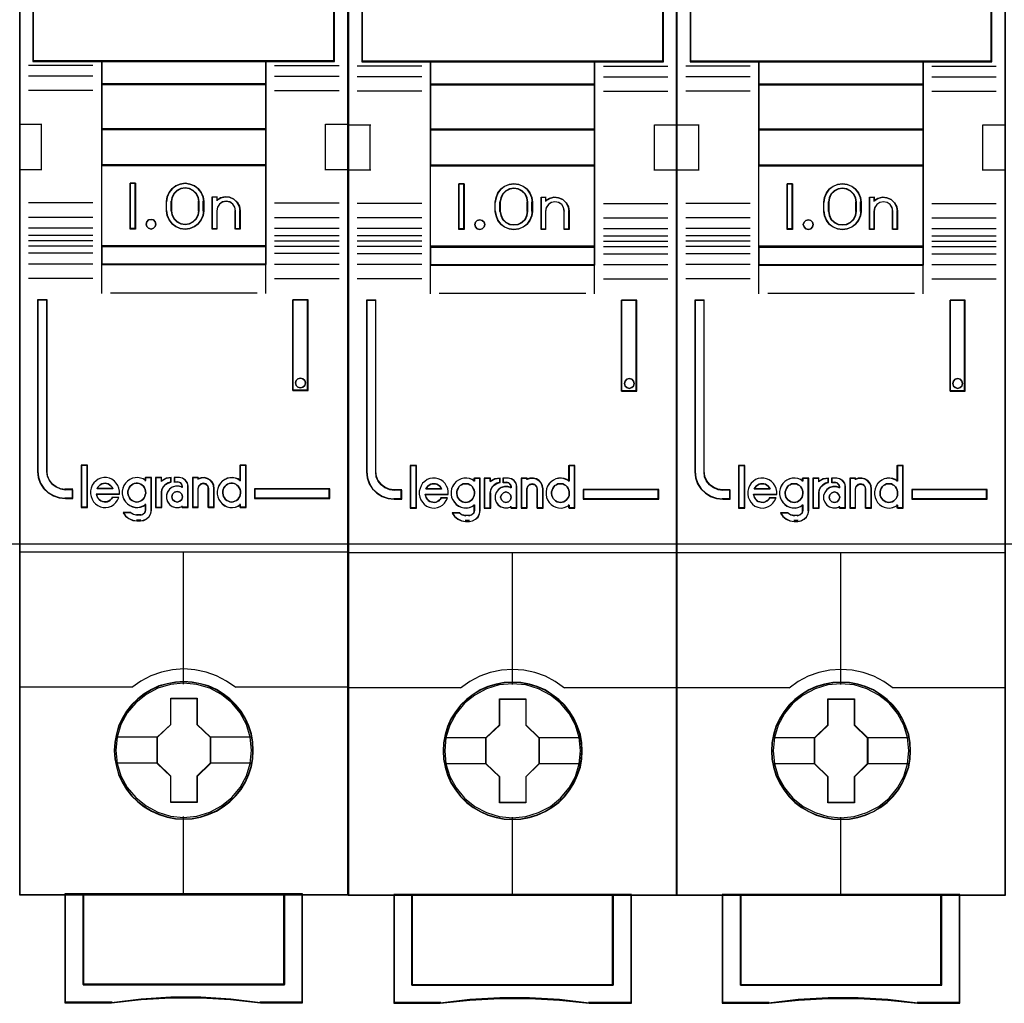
# Model space of a CAD drawing. Header units: millimetres. Extents: x 203 to 3426, y 719 to 2381.
# Tile 124 of 185: x 3363.87 to 3369.44, y 2271.94 to 2277.5. Entities that reach past the tile are written whole.
import ezdxf

# ---------------------------------------------------------------- set-up
doc = ezdxf.new("R2010")
doc.units = ezdxf.units.MM
doc.layers.add('45', color=7, linetype='Continuous')
doc.layers.add('E_Legrand_obudowy', color=7, linetype='Continuous')

# ---------------------------------------------------------------- blocks, each defined once
blk = doc.blocks.new('XL3 160 wnękowa 6x24M')
at = {"layer": 'E_Legrand_obudowy'}
blk.add_lwpolyline([(-215.641, -475.002), (215.545, -475.002), (215.545, -520.115), (-215.641, -520.115), (-215.641, -475.002)], dxfattribs=at)
blk = doc.blocks.new('S301 TX3')
at = {"layer": '45', "color": 7}
for points in [[(17.986, 40.875), (0, 40.875), (0, -40.875), (17.986, -40.875), (17.986, 40.875)], [(12.532, 9.116), (10.172, 9.199), (7.812, 9.199), (5.452, 9.116), (3.087, 8.956), (0.744, 8.712), (0.744, 8.077), (0.744, 4.686), (4.495, 4.686), (13.49, 4.686), (17.241, 4.686), (17.241, 8.077), (17.241, 8.712), (14.887, 8.956), (12.532, 9.116)], [(4.486, 3.43), (13.498, 3.43), (13.498, 4.723), (4.486, 4.723), (4.486, 3.43)], [(13.498, 3.468), (4.486, 3.468), (4.486, 0.964), (13.498, 0.964), (13.498, 3.468)], [(13.498, 1.004), (4.486, 1.004), (4.486, -1.002), (13.498, -1.002), (13.498, 1.004)], [(4.486, -5.434), (13.498, -5.434), (13.498, -0.964), (4.486, -0.964), (4.486, -5.434)], [(6.346, -1.977), (6.346, -4.481), (6.052, -4.481), (6.052, -1.977), (6.346, -1.977)], [(10.049, -2.723), (10.089, -2.973), (10.089, -3.485), (10.049, -3.735), (9.942, -3.98), (9.789, -4.191), (9.58, -4.342), (9.331, -4.442), (9.07, -4.481), (8.804, -4.442), (8.556, -4.342), (8.352, -4.191), (8.193, -3.98), (8.086, -3.735), (8.046, -3.485), (8.046, -2.973), (8.086, -2.723), (8.193, -2.478), (8.352, -2.267), (8.556, -2.116), (8.804, -2.016), (9.07, -1.977), (9.331, -2.016), (9.58, -2.116), (9.789, -2.267), (9.942, -2.478), (10.049, -2.723)], [(9.834, -3.486), (9.834, -2.972), (9.794, -2.749), (9.692, -2.536), (9.515, -2.369), (9.304, -2.262), (9.07, -2.223), (8.831, -2.262), (8.62, -2.369), (8.443, -2.536), (8.341, -2.749), (8.301, -2.972), (8.301, -3.486), (8.341, -3.71), (8.443, -3.922), (8.62, -4.09), (8.831, -4.196), (9.07, -4.229), (9.304, -4.196), (9.515, -4.09), (9.692, -3.922), (9.794, -3.71), (9.834, -3.486)], [(11.012, -2.773), (11.263, -2.717), (11.502, -2.74), (11.736, -2.84), (11.918, -3.014), (12.043, -3.232), (12.083, -3.479), (12.083, -4.481), (11.821, -4.481), (11.821, -3.479), (11.781, -3.277), (11.679, -3.115), (11.513, -3.003), (11.308, -2.964), (11.115, -3.003), (10.955, -3.115), (10.836, -3.277), (10.802, -3.479), (10.802, -4.481), (10.551, -4.481), (10.551, -2.717), (10.802, -2.717), (10.802, -2.908), (11.012, -2.773)], [(7.432, -4.079), (7.468, -4.209), (7.432, -4.339), (7.336, -4.439), (7.205, -4.481), (7.062, -4.439), (6.972, -4.339), (6.93, -4.209), (6.972, -4.079), (7.062, -3.979), (7.205, -3.949), (7.336, -3.979), (7.432, -4.079)], [(13.498, -5.395), (4.486, -5.395), (4.486, -6.42), (13.498, -6.42), (13.498, -5.395)], [(2.926, -19.218), (2.926, -18.729), (2.524, -18.729), (2.252, -18.69), (2.014, -18.586), (1.804, -18.437), (1.64, -18.234), (1.532, -17.992), (1.504, -17.728), (1.504, -8.349), (1, -8.349), (1, -17.728), (1.034, -18.063), (1.141, -18.382), (1.323, -18.663), (1.572, -18.894), (1.861, -19.069), (2.178, -19.179), (2.524, -19.218), (2.926, -19.218)], [(14.955, -8.349), (14.955, -13.311), (15.792, -13.311), (15.792, -8.349), (14.955, -8.349)], [(15.607, -12.762), (15.643, -12.892), (15.607, -13.034), (15.511, -13.123), (15.373, -13.164), (15.241, -13.123), (15.145, -13.034), (15.109, -12.892), (15.145, -12.762), (15.241, -12.662), (15.373, -12.632), (15.511, -12.662), (15.607, -12.762)], [(3.712, -19.692), (3.712, -17.4), (3.406, -17.4), (3.406, -19.692), (3.712, -19.692)], [(16.987, -18.692), (12.861, -18.692), (12.861, -19.218), (16.987, -19.218), (16.987, -18.692)], [(12.794, -32.987), (12.772, -32.536), (12.699, -32.084), (12.543, -31.649), (12.364, -31.236), (12.13, -30.84), (11.845, -30.493), (11.516, -30.174), (11.148, -29.893), (10.774, -29.65), (10.338, -29.463), (9.909, -29.337), (9.451, -29.254), (8.993, -29.226), (8.536, -29.254), (8.089, -29.337), (7.637, -29.463), (7.224, -29.65), (6.833, -29.893), (6.471, -30.174), (6.136, -30.493), (5.868, -30.84), (5.622, -31.236), (5.427, -31.649), (5.304, -32.084), (5.215, -32.536), (5.187, -32.987), (5.215, -33.439), (5.304, -33.874), (5.427, -34.309), (5.622, -34.722), (5.868, -35.118), (6.136, -35.476), (6.471, -35.801), (6.833, -36.076), (7.224, -36.307), (7.637, -36.495), (8.089, -36.627), (8.536, -36.72), (8.993, -36.742), (9.451, -36.72), (9.909, -36.627), (10.338, -36.495), (10.774, -36.307), (11.148, -36.076), (11.516, -35.801), (11.845, -35.476), (12.13, -35.118), (12.364, -34.722), (12.543, -34.309), (12.699, -33.874), (12.772, -33.439), (12.794, -32.987)], [(12.794, -32.987), (12.772, -32.536), (12.699, -32.084), (12.543, -31.649), (12.364, -31.236), (12.13, -30.84), (11.845, -30.493), (11.516, -30.174), (11.148, -29.893), (10.774, -29.65), (10.338, -29.463), (9.909, -29.337), (9.451, -29.254), (8.993, -29.226), (8.536, -29.254), (8.089, -29.337), (7.637, -29.463), (7.224, -29.65), (6.833, -29.893), (6.471, -30.174), (6.136, -30.493), (5.868, -30.84), (5.622, -31.236), (5.427, -31.649), (5.304, -32.084), (5.215, -32.536), (5.187, -32.987), (5.215, -33.439), (5.304, -33.874), (5.427, -34.309), (5.622, -34.722), (5.868, -35.118), (6.136, -35.476), (6.471, -35.801), (6.833, -36.076), (7.224, -36.307), (7.637, -36.495), (8.089, -36.627), (8.536, -36.72), (8.993, -36.742), (9.451, -36.72), (9.909, -36.627), (10.338, -36.495), (10.774, -36.307), (11.148, -36.076), (11.516, -35.801), (11.845, -35.476), (12.13, -35.118), (12.364, -34.722), (12.543, -34.309), (12.699, -33.874), (12.772, -33.439), (12.794, -32.987)], [(12.775, -32.987), (12.752, -32.538), (12.68, -32.088), (12.525, -31.656), (12.347, -31.245), (12.114, -30.85), (11.83, -30.505), (11.503, -30.187), (11.136, -29.907), (10.764, -29.666), (10.331, -29.48), (9.903, -29.354), (9.448, -29.272), (8.992, -29.244), (8.537, -29.272), (8.093, -29.354), (7.643, -29.48), (7.232, -29.666), (6.843, -29.907), (6.482, -30.187), (6.149, -30.505), (5.882, -30.85), (5.638, -31.245), (5.444, -31.656), (5.321, -32.088), (5.233, -32.538), (5.205, -32.987), (5.233, -33.436), (5.321, -33.869), (5.444, -34.302), (5.638, -34.713), (5.882, -35.108), (6.149, -35.464), (6.482, -35.787), (6.843, -36.061), (7.232, -36.291), (7.643, -36.478), (8.093, -36.609), (8.537, -36.702), (8.992, -36.724), (9.448, -36.702), (9.903, -36.609), (10.331, -36.478), (10.764, -36.291), (11.136, -36.061), (11.503, -35.787), (11.83, -35.464), (12.114, -35.108), (12.347, -34.713), (12.525, -34.302), (12.68, -33.869), (12.752, -33.436), (12.775, -32.987)], [(8.279, -30.132), (9.725, -30.132), (9.725, -31.56), (10.451, -32.266), (10.451, -33.694), (9.725, -34.411), (9.725, -35.828), (8.279, -35.828), (8.279, -34.411), (7.536, -33.694), (7.536, -32.266), (8.279, -31.56), (8.279, -30.132)], [(8.279, -30.132), (9.725, -30.132), (9.725, -30.132), (9.725, -31.56), (9.725, -31.56), (10.451, -32.266), (10.451, -32.266), (10.451, -33.694), (10.451, -33.694), (9.725, -34.411), (9.725, -34.411), (9.725, -35.828), (9.725, -35.828), (8.279, -35.828), (8.279, -35.828), (8.279, -34.411), (8.279, -34.411), (7.536, -33.694), (7.536, -33.694), (7.536, -32.266), (7.536, -32.266), (8.279, -31.56), (8.279, -31.56), (8.279, -30.132), (8.279, -30.132)], [(8.287, -30.15), (9.714, -30.15), (9.714, -31.569), (10.431, -32.27), (10.431, -33.69), (9.714, -34.402), (9.714, -35.81), (8.287, -35.81), (8.287, -34.402), (7.554, -33.69), (7.554, -32.27), (8.287, -31.569), (8.287, -30.15)], [(14.495, -40.835), (14.495, -45.787), (3.489, -45.787), (3.489, -40.835), (2.492, -40.835), (2.492, -46.785), (5.038, -46.785), (6.659, -46.609), (8.291, -46.52), (9.923, -46.52), (11.555, -46.609), (13.181, -46.785), (15.492, -46.785), (15.492, -40.835), (14.495, -40.835)], [(8.987, -40.835), (3.487, -40.835), (3.487, -45.794), (14.498, -45.794), (14.498, -40.835), (8.987, -40.835)], [(14.498, -45.794), (14.498, -40.835), (8.987, -40.835), (3.487, -40.835), (3.487, -45.794), (14.498, -45.794)]]:
    blk.add_lwpolyline(points, close=True, dxfattribs=at)
at = {"layer": '45', "color": 139}
for points in [[(17.986, 40.875), (0, 40.875), (0, -40.875), (17.986, -40.875), (17.986, 40.875)], [(12.525, 9.098), (10.17, 9.181), (7.815, 9.181), (5.46, 9.098), (3.1, 8.94), (0.761, 8.698), (0.761, 8.068), (0.761, 4.703), (4.505, 4.703), (13.48, 4.703), (17.223, 4.703), (17.223, 8.068), (17.223, 8.698), (14.874, 8.94), (12.525, 9.098)], [(7.468, -4.209), (7.432, -4.079), (7.336, -3.979), (7.205, -3.949), (7.062, -3.979), (6.972, -4.079), (6.93, -4.209), (6.972, -4.339), (7.062, -4.439), (7.205, -4.481), (7.336, -4.439), (7.432, -4.339), (7.468, -4.209)], [(15.643, -12.892), (15.607, -12.762), (15.511, -12.662), (15.373, -12.632), (15.241, -12.662), (15.145, -12.762), (15.109, -12.892), (15.145, -13.034), (15.241, -13.123), (15.373, -13.164), (15.511, -13.123), (15.607, -13.034), (15.643, -12.892)], [(6.421, -19.405), (6.519, -19.393), (6.606, -19.365), (6.687, -19.319), (6.756, -19.262), (6.82, -19.183), (6.86, -19.109), (6.889, -19.012), (6.912, -18.915), (6.901, -18.818), (6.883, -18.721), (6.843, -18.636), (6.791, -18.545), (6.721, -18.482), (6.646, -18.431), (6.56, -18.391), (6.467, -18.374), (6.38, -18.374), (6.282, -18.391), (6.207, -18.431), (6.126, -18.482), (6.057, -18.545), (6.01, -18.636), (5.97, -18.721), (5.941, -18.818), (5.941, -18.915), (5.953, -19.012), (5.982, -19.109), (6.028, -19.183), (6.086, -19.262), (6.167, -19.319), (6.247, -19.365), (6.334, -19.393), (6.421, -19.405)], [(8.922, -19.116), (8.881, -18.975), (8.774, -18.869), (8.631, -18.828), (8.489, -18.869), (8.382, -18.975), (8.34, -19.116), (8.382, -19.258), (8.489, -19.364), (8.631, -19.405), (8.774, -19.364), (8.881, -19.258), (8.922, -19.116)], [(11.608, -19.405), (11.701, -19.393), (11.787, -19.365), (11.874, -19.319), (11.944, -19.262), (12.002, -19.183), (12.054, -19.109), (12.083, -19.012), (12.088, -18.915), (12.088, -18.818), (12.071, -18.721), (12.03, -18.636), (11.973, -18.545), (11.903, -18.482), (11.834, -18.431), (11.747, -18.391), (11.66, -18.374), (11.562, -18.374), (11.475, -18.391), (11.388, -18.431), (11.307, -18.482), (11.249, -18.545), (11.192, -18.636), (11.151, -18.721), (11.128, -18.818), (11.128, -18.915), (11.14, -19.012), (11.168, -19.109), (11.221, -19.183), (11.278, -19.262), (11.348, -19.319), (11.435, -19.365), (11.521, -19.393), (11.608, -19.405)], [(12.705, -32.977), (12.632, -32.256), (12.426, -31.573), (12.079, -30.939), (11.622, -30.383), (11.058, -29.931), (10.41, -29.59), (9.712, -29.381), (8.987, -29.314), (8.267, -29.381), (7.574, -29.59), (6.927, -29.931), (6.363, -30.383), (5.905, -30.939), (5.559, -31.573), (5.347, -32.256), (5.28, -32.977), (5.347, -33.693), (5.559, -34.382), (5.905, -35.01), (6.363, -35.566), (6.927, -36.023), (7.574, -36.359), (8.267, -36.574), (8.987, -36.645), (9.712, -36.574), (10.41, -36.359), (11.058, -36.023), (11.622, -35.566), (12.079, -35.01), (12.426, -34.382), (12.632, -33.693), (12.705, -32.977)]]:
    blk.add_lwpolyline(points, close=True, dxfattribs=at)
at = {"layer": '45', "color": 59}
for points in [[(17.967, 40.857), (0.018, 40.857), (0.018, -40.855), (17.967, -40.855), (17.967, 40.857)], [(12.532, 9.116), (10.172, 9.199), (7.812, 9.199), (5.452, 9.116), (3.087, 8.956), (0.744, 8.712), (0.744, 8.077), (0.744, 4.686), (4.495, 4.686), (13.49, 4.686), (17.241, 4.686), (17.241, 8.077), (17.241, 8.712), (14.887, 8.956), (12.532, 9.116)], [(4.486, 3.43), (13.498, 3.43), (13.498, 4.723), (4.486, 4.723), (4.486, 3.43)], [(4.504, 3.448), (13.48, 3.448), (13.48, 4.705), (4.504, 4.705), (4.504, 3.448)], [(13.498, 3.468), (4.486, 3.468), (4.486, 0.964), (13.498, 0.964), (13.498, 3.468)], [(13.48, 3.45), (4.504, 3.45), (4.504, 0.982), (13.48, 0.982), (13.48, 3.45)], [(13.498, 1.004), (4.486, 1.004), (4.486, -1.002), (13.498, -1.002), (13.498, 1.004)], [(13.48, 0.984), (4.504, 0.984), (4.504, -0.984), (13.48, -0.984), (13.48, 0.984)], [(4.486, -5.434), (13.498, -5.434), (13.498, -0.964), (4.486, -0.964), (4.486, -5.434)], [(6.346, -1.977), (6.346, -4.481), (6.052, -4.481), (6.052, -1.977), (6.346, -1.977)], [(10.049, -2.723), (10.089, -2.973), (10.089, -3.485), (10.049, -3.735), (9.942, -3.98), (9.789, -4.191), (9.58, -4.342), (9.331, -4.442), (9.07, -4.481), (8.804, -4.442), (8.556, -4.342), (8.352, -4.191), (8.193, -3.98), (8.086, -3.735), (8.046, -3.485), (8.046, -2.973), (8.086, -2.723), (8.193, -2.478), (8.352, -2.267), (8.556, -2.116), (8.804, -2.016), (9.07, -1.977), (9.331, -2.016), (9.58, -2.116), (9.789, -2.267), (9.942, -2.478), (10.049, -2.723)], [(9.834, -3.486), (9.834, -2.972), (9.794, -2.749), (9.692, -2.536), (9.515, -2.369), (9.304, -2.262), (9.07, -2.223), (8.831, -2.262), (8.62, -2.369), (8.443, -2.536), (8.341, -2.749), (8.301, -2.972), (8.301, -3.486), (8.341, -3.71), (8.443, -3.922), (8.62, -4.09), (8.831, -4.196), (9.07, -4.229), (9.304, -4.196), (9.515, -4.09), (9.692, -3.922), (9.794, -3.71), (9.834, -3.486)], [(9.815, -3.48), (9.815, -2.976), (9.776, -2.757), (9.676, -2.548), (9.504, -2.384), (9.298, -2.28), (9.07, -2.241), (8.837, -2.28), (8.632, -2.384), (8.459, -2.548), (8.359, -2.757), (8.32, -2.976), (8.32, -3.48), (8.359, -3.7), (8.459, -3.908), (8.632, -4.073), (8.837, -4.177), (9.07, -4.21), (9.298, -4.177), (9.504, -4.073), (9.676, -3.908), (9.776, -3.7), (9.815, -3.48)], [(11.012, -2.773), (11.263, -2.717), (11.502, -2.74), (11.736, -2.84), (11.918, -3.014), (12.043, -3.232), (12.083, -3.479), (12.083, -4.481), (11.821, -4.481), (11.821, -3.479), (11.781, -3.277), (11.679, -3.115), (11.513, -3.003), (11.308, -2.964), (11.115, -3.003), (10.955, -3.115), (10.836, -3.277), (10.802, -3.479), (10.802, -4.481), (10.551, -4.481), (10.551, -2.717), (10.802, -2.717), (10.802, -2.908), (11.012, -2.773)], [(7.432, -4.079), (7.468, -4.209), (7.432, -4.339), (7.336, -4.439), (7.205, -4.481), (7.062, -4.439), (6.972, -4.339), (6.93, -4.209), (6.972, -4.079), (7.062, -3.979), (7.205, -3.949), (7.336, -3.979), (7.432, -4.079)], [(13.498, -5.395), (4.486, -5.395), (4.486, -6.42), (13.498, -6.42), (13.498, -5.395)], [(13.48, -5.415), (4.504, -5.415), (4.504, -6.402), (13.48, -6.402), (13.48, -5.415)], [(14.955, -8.349), (14.955, -13.311), (15.792, -13.311), (15.792, -8.349), (14.955, -8.349)], [(15.607, -12.762), (15.643, -12.892), (15.607, -13.034), (15.511, -13.123), (15.373, -13.164), (15.241, -13.123), (15.145, -13.034), (15.109, -12.892), (15.145, -12.762), (15.241, -12.662), (15.373, -12.632), (15.511, -12.662), (15.607, -12.762)], [(3.73, -19.71), (3.73, -17.383), (3.386, -17.383), (3.386, -19.71), (3.73, -19.71)], [(10.823, -18.814), (10.823, -18.975), (10.852, -19.125), (10.909, -19.265), (10.994, -19.398), (11.102, -19.51), (11.228, -19.604), (11.358, -19.665), (11.506, -19.699), (11.66, -19.71), (11.814, -19.682), (11.956, -19.626), (12.081, -19.543), (12.081, -19.71), (12.4, -19.71), (12.4, -17.383), (12.081, -17.383), (12.081, -18.24), (11.956, -18.156), (11.814, -18.106), (11.66, -18.079), (11.506, -18.09), (11.358, -18.118), (11.228, -18.184), (11.102, -18.268), (10.994, -18.379), (10.909, -18.513), (10.852, -18.663), (10.823, -18.814)], [(3.891, -18.953), (3.92, -19.104), (3.977, -19.256), (4.057, -19.385), (4.159, -19.502), (4.285, -19.598), (4.433, -19.665), (4.575, -19.699), (4.729, -19.71), (4.883, -19.682), (5.031, -19.626), (5.162, -19.542), (5.27, -19.435), (5.367, -19.301), (5.435, -19.16), (5.088, -19.16), (5.031, -19.233), (4.963, -19.301), (4.883, -19.351), (4.809, -19.379), (4.723, -19.396), (4.632, -19.385), (4.547, -19.368), (4.461, -19.34), (4.381, -19.284), (4.324, -19.216), (4.267, -19.138), (4.239, -19.054), (4.211, -18.97), (5.475, -18.97), (5.475, -18.807), (5.447, -18.644), (5.384, -18.504), (5.299, -18.37), (5.196, -18.257), (5.059, -18.162), (4.923, -18.106), (4.769, -18.067), (4.615, -18.067), (4.461, -18.095), (4.319, -18.151), (4.193, -18.246), (4.074, -18.353), (3.988, -18.487), (3.931, -18.639), (3.891, -18.79), (3.891, -18.953)], [(5.717, -18.501), (5.66, -18.652), (5.631, -18.802), (5.631, -18.963), (5.66, -19.114), (5.717, -19.253), (5.808, -19.387), (5.91, -19.498), (6.035, -19.593), (6.183, -19.654), (6.325, -19.687), (6.479, -19.699), (6.627, -19.671), (6.769, -19.615), (6.905, -19.532), (6.905, -19.849), (6.866, -19.988), (6.758, -20.083), (6.627, -20.122), (6.422, -20.122), (6.24, -20.083), (6.075, -19.988), (5.682, -19.988), (5.813, -20.172), (5.99, -20.311), (6.2, -20.406), (6.422, -20.434), (6.627, -20.434), (6.809, -20.406), (6.968, -20.322), (7.105, -20.2), (7.19, -20.027), (7.224, -19.849), (7.224, -18.067), (6.905, -18.067), (6.905, -18.228), (6.769, -18.145), (6.627, -18.095), (6.479, -18.067), (6.325, -18.078), (6.183, -18.106), (6.035, -18.173), (5.91, -18.256), (5.808, -18.368), (5.717, -18.501)], [(7.446, -18.067), (7.446, -19.71), (7.771, -19.71), (7.771, -18.886), (7.8, -18.723), (7.876, -18.56), (7.998, -18.437), (8.143, -18.353), (8.312, -18.302), (8.312, -18.067), (8.027, -18.106), (7.771, -18.241), (7.771, -18.067), (7.446, -18.067)], [(7.464, -18.087), (7.464, -19.692), (7.776, -19.692), (7.776, -18.887), (7.804, -18.728), (7.876, -18.569), (7.993, -18.448), (8.132, -18.366), (8.294, -18.317), (8.294, -18.087), (8.021, -18.125), (7.776, -18.256), (7.776, -18.087), (7.464, -18.087)], [(8.098, -18.858), (8.041, -19.026), (8.041, -19.216), (8.098, -19.385), (8.213, -19.542), (8.356, -19.643), (8.546, -19.699), (8.729, -19.699), (8.913, -19.643), (8.913, -19.71), (9.234, -19.71), (9.234, -18.532), (9.194, -18.353), (9.085, -18.201), (8.93, -18.106), (8.747, -18.067), (8.483, -18.067), (8.483, -18.302), (8.672, -18.302), (8.787, -18.33), (8.873, -18.42), (8.913, -18.532), (8.913, -18.6), (8.729, -18.543), (8.546, -18.543), (8.356, -18.6), (8.213, -18.706), (8.098, -18.858)], [(9.467, -18.067), (9.467, -19.71), (9.777, -19.71), (9.777, -18.656), (9.818, -18.515), (9.921, -18.42), (10.059, -18.381), (10.208, -18.42), (10.3, -18.515), (10.34, -18.656), (10.34, -19.71), (10.662, -19.71), (10.662, -18.656), (10.633, -18.487), (10.564, -18.325), (10.45, -18.201), (10.294, -18.117), (10.128, -18.067), (9.944, -18.078), (9.777, -18.134), (9.777, -18.067), (9.467, -18.067)], [(9.487, -18.087), (9.487, -19.692), (9.787, -19.692), (9.787, -18.662), (9.826, -18.525), (9.926, -18.432), (10.059, -18.393), (10.204, -18.432), (10.292, -18.525), (10.331, -18.662), (10.331, -19.692), (10.642, -19.692), (10.642, -18.662), (10.615, -18.497), (10.548, -18.339), (10.437, -18.218), (10.287, -18.136), (10.126, -18.087), (9.948, -18.097), (9.787, -18.152), (9.787, -18.087), (9.487, -18.087)], [(5.067, -18.587), (5.113, -18.681), (4.248, -18.681), (4.3, -18.587), (4.358, -18.512), (4.428, -18.462), (4.515, -18.405), (4.596, -18.386), (4.684, -18.374), (4.771, -18.386), (4.858, -18.405), (4.939, -18.462), (5.009, -18.512), (5.067, -18.587)], [(5.113, -18.681), (4.248, -18.681), (4.3, -18.587), (4.358, -18.512), (4.428, -18.462), (4.515, -18.405), (4.596, -18.386), (4.684, -18.374), (4.771, -18.386), (4.858, -18.405), (4.939, -18.462), (5.009, -18.512), (5.067, -18.587), (5.113, -18.681)], [(6.82, -19.183), (6.756, -19.262), (6.687, -19.319), (6.606, -19.365), (6.519, -19.393), (6.421, -19.405), (6.334, -19.393), (6.247, -19.365), (6.167, -19.319), (6.086, -19.262), (6.028, -19.183), (5.982, -19.109), (5.953, -19.012), (5.941, -18.915), (5.941, -18.818), (5.97, -18.721), (6.01, -18.636), (6.057, -18.545), (6.126, -18.482), (6.207, -18.431), (6.282, -18.391), (6.38, -18.374), (6.467, -18.374), (6.56, -18.391), (6.646, -18.431), (6.721, -18.482), (6.791, -18.545), (6.843, -18.636), (6.883, -18.721), (6.901, -18.818), (6.912, -18.915), (6.889, -19.012), (6.86, -19.109), (6.82, -19.183)], [(6.01, -18.636), (6.057, -18.545), (6.126, -18.482), (6.207, -18.431), (6.282, -18.391), (6.38, -18.374), (6.467, -18.374), (6.56, -18.391), (6.646, -18.431), (6.721, -18.482), (6.791, -18.545), (6.843, -18.636), (6.883, -18.721), (6.901, -18.818), (6.912, -18.915), (6.889, -19.012), (6.86, -19.109), (6.82, -19.183), (6.756, -19.262), (6.687, -19.319), (6.606, -19.365), (6.519, -19.393), (6.421, -19.405), (6.334, -19.393), (6.247, -19.365), (6.167, -19.319), (6.086, -19.262), (6.028, -19.183), (5.982, -19.109), (5.953, -19.012), (5.941, -18.915), (5.941, -18.818), (5.97, -18.721), (6.01, -18.636)], [(8.881, -18.975), (8.922, -19.116), (8.881, -19.258), (8.774, -19.364), (8.631, -19.405), (8.489, -19.364), (8.382, -19.258), (8.34, -19.116), (8.382, -18.975), (8.489, -18.869), (8.631, -18.828), (8.774, -18.869), (8.881, -18.975)], [(8.34, -19.116), (8.382, -18.975), (8.489, -18.869), (8.631, -18.828), (8.774, -18.869), (8.881, -18.975), (8.922, -19.116), (8.881, -19.258), (8.774, -19.364), (8.631, -19.405), (8.489, -19.364), (8.382, -19.258), (8.34, -19.116)], [(11.747, -18.391), (11.834, -18.431), (11.903, -18.482), (11.973, -18.545), (12.03, -18.636), (12.071, -18.721), (12.088, -18.818), (12.088, -18.915), (12.083, -19.012), (12.054, -19.109), (12.002, -19.183), (11.944, -19.262), (11.874, -19.319), (11.787, -19.365), (11.701, -19.393), (11.608, -19.405), (11.521, -19.393), (11.435, -19.365), (11.348, -19.319), (11.278, -19.262), (11.221, -19.183), (11.168, -19.109), (11.14, -19.012), (11.128, -18.915), (11.128, -18.818), (11.151, -18.721), (11.192, -18.636), (11.249, -18.545), (11.307, -18.482), (11.388, -18.431), (11.475, -18.391), (11.562, -18.374), (11.66, -18.374), (11.747, -18.391)], [(11.151, -18.721), (11.192, -18.636), (11.249, -18.545), (11.307, -18.482), (11.388, -18.431), (11.475, -18.391), (11.562, -18.374), (11.66, -18.374), (11.747, -18.391), (11.834, -18.431), (11.903, -18.482), (11.973, -18.545), (12.03, -18.636), (12.071, -18.721), (12.088, -18.818), (12.088, -18.915), (12.083, -19.012), (12.054, -19.109), (12.002, -19.183), (11.944, -19.262), (11.874, -19.319), (11.787, -19.365), (11.701, -19.393), (11.608, -19.405), (11.521, -19.393), (11.435, -19.365), (11.348, -19.319), (11.278, -19.262), (11.221, -19.183), (11.168, -19.109), (11.14, -19.012), (11.128, -18.915), (11.128, -18.818), (11.151, -18.721)], [(16.967, -18.71), (12.878, -18.71), (12.878, -19.2), (16.967, -19.2), (16.967, -18.71)], [(14.495, -40.835), (14.495, -45.787), (3.489, -45.787), (3.489, -40.835), (2.492, -40.835), (2.492, -46.785), (5.038, -46.785), (6.659, -46.609), (8.291, -46.52), (9.923, -46.52), (11.555, -46.609), (13.181, -46.785), (15.492, -46.785), (15.492, -40.835), (14.495, -40.835)], [(14.48, -40.855), (14.48, -45.775), (3.506, -45.775), (3.506, -40.855), (2.512, -40.855), (2.512, -46.767), (5.05, -46.767), (6.666, -46.592), (8.293, -46.504), (9.921, -46.504), (11.548, -46.592), (13.17, -46.767), (15.475, -46.767), (15.475, -40.855), (14.48, -40.855)], [(8.987, -40.835), (3.487, -40.835), (3.487, -45.794), (14.498, -45.794), (14.498, -40.835), (8.987, -40.835)], [(14.498, -45.794), (14.498, -40.835), (8.987, -40.835), (3.487, -40.835), (3.487, -45.794), (14.498, -45.794)], [(8.987, -40.855), (3.504, -40.855), (3.504, -45.776), (14.48, -45.776), (14.48, -40.855), (8.987, -40.855)]]:
    blk.add_lwpolyline(points, close=True, dxfattribs=at)
at = {"layer": '45', "color": 139}
for points in [[(0.744, 12.514), (0.744, 4.686)], [(17.203, 4.686), (17.203, 12.514)], [(4.026, 4.459), (0.5, 4.459)], [(17.241, 4.723), (0.744, 4.723)], [(4.486, 4.723), (4.486, -6.42)], [(4.486, 4.723), (13.498, 4.723)], [(13.461, 4.723), (13.461, -6.42)], [(13.961, 4.459), (17.487, 4.459)], [(4.026, 3.874), (0.5, 3.874)], [(13.961, 3.874), (17.487, 3.874)], [(4.486, 3.468), (13.498, 3.468)], [(4.026, 3.091), (0.5, 3.091)], [(13.961, 3.091), (17.487, 3.091)], [(0, 1.25), (1.233, 1.25)], [(1.193, 1.25), (1.193, -1.254)], [(16.754, -1.254), (16.754, 1.25)], [(16.754, 1.25), (17.986, 1.25)], [(4.486, 1.004), (13.498, 1.004)], [(4.486, -0.964), (13.498, -0.964)], [(0, -1.216), (1.233, -1.216)], [(16.754, -1.216), (17.986, -1.216)], [(6.346, -1.977), (6.052, -1.977)], [(6.052, -1.977), (6.052, -4.481)], [(6.308, -1.977), (6.308, -4.481)], [(10.089, -2.996), (10.049, -2.74), (9.942, -2.489), (9.789, -2.273), (9.58, -2.12), (9.331, -2.017), (9.07, -1.977), (8.804, -2.017), (8.556, -2.12), (8.352, -2.273), (8.193, -2.489), (8.086, -2.74), (8.046, -2.996)], [(9.834, -2.996), (9.794, -2.765), (9.692, -2.546), (9.515, -2.373), (9.304, -2.264), (9.07, -2.223), (8.831, -2.264), (8.62, -2.373), (8.443, -2.546), (8.341, -2.765), (8.301, -2.996)], [(4.026, -3.051), (0.5, -3.051)], [(8.046, -3.5), (8.046, -2.958)], [(8.301, -3.5), (8.301, -2.958)], [(9.795, -3.5), (9.795, -2.958)], [(10.051, -3.5), (10.051, -2.958)], [(10.551, -2.717), (10.834, -2.717)], [(10.551, -2.717), (10.551, -4.481)], [(10.795, -2.717), (10.795, -2.942)], [(12.083, -3.5), (12.043, -3.247), (11.917, -3.022), (11.734, -2.844), (11.499, -2.74), (11.258, -2.717), (11.007, -2.775), (10.795, -2.913)], [(11.827, -3.5), (11.786, -3.288), (11.683, -3.117), (11.515, -2.999), (11.308, -2.958), (11.112, -2.999), (10.95, -3.117), (10.829, -3.288), (10.795, -3.5)], [(13.961, -3.051), (17.487, -3.051)], [(8.046, -3.462), (8.086, -3.718), (8.193, -3.969), (8.352, -4.185), (8.556, -4.339), (8.804, -4.441), (9.07, -4.481), (9.331, -4.441), (9.58, -4.339), (9.789, -4.185), (9.942, -3.969), (10.049, -3.718), (10.089, -3.462)], [(8.301, -3.462), (8.341, -3.693), (8.443, -3.912), (8.62, -4.085), (8.831, -4.195), (9.07, -4.229), (9.304, -4.195), (9.515, -4.085), (9.692, -3.912), (9.794, -3.693), (9.834, -3.462)], [(10.795, -3.462), (10.795, -4.481)], [(11.789, -3.462), (11.789, -4.481)], [(12.044, -3.462), (12.044, -4.481)], [(4.026, -3.84), (0.5, -3.84)], [(13.961, -3.84), (17.487, -3.84)], [(4.026, -4.427), (0.5, -4.427)], [(4.026, -4.826), (0.5, -4.826)], [(6.346, -4.443), (6.052, -4.443)], [(10.551, -4.443), (10.834, -4.443)], [(11.789, -4.443), (12.083, -4.443)], [(13.961, -4.427), (17.487, -4.427)], [(13.961, -4.826), (17.487, -4.826)], [(4.026, -5.122), (0.5, -5.122)], [(13.961, -5.122), (17.487, -5.122)], [(4.026, -5.407), (0.5, -5.407)], [(4.026, -5.806), (0.5, -5.806)], [(4.486, -5.395), (13.498, -5.395)], [(13.961, -5.407), (17.487, -5.407)], [(13.961, -5.806), (17.487, -5.806)], [(4.026, -6.399), (0.5, -6.399)], [(4.486, -6.383), (13.498, -6.383)], [(4.486, -6.383), (4.486, -8.003)], [(13.461, -6.383), (13.461, -8.003)], [(13.961, -6.399), (17.487, -6.399)], [(4.026, -7.182), (0.5, -7.182)], [(13.961, -7.182), (17.487, -7.182)], [(4.981, -7.965), (13.004, -7.965)], [(1, -8.349), (1, -17.733)], [(1, -8.349), (1.532, -8.349)], [(1.492, -8.349), (1.492, -17.733)], [(14.955, -13.311), (14.955, -8.349)], [(14.955, -8.349), (15.792, -8.349)], [(15.754, -13.311), (15.754, -8.349)], [(14.955, -13.274), (15.792, -13.274)], [(1, -17.695), (1.034, -18.038), (1.142, -18.364), (1.324, -18.65), (1.575, -18.886), (1.865, -19.066), (2.184, -19.179), (2.532, -19.218)], [(1.492, -17.695), (1.521, -17.968), (1.631, -18.218), (1.798, -18.428), (2.012, -18.582), (2.255, -18.69), (2.532, -18.729)], [(3.386, -17.383), (3.386, -19.71)], [(3.386, -17.383), (3.73, -17.383)], [(3.693, -17.383), (3.693, -19.71)], [(12.051, -17.383), (12.051, -18.264)], [(12.051, -17.383), (12.4, -17.383)], [(12.361, -17.383), (12.361, -19.71)], [(5.475, -18.97), (5.475, -18.807), (5.447, -18.644), (5.384, -18.504), (5.299, -18.37), (5.196, -18.257), (5.059, -18.162), (4.923, -18.106), (4.769, -18.067), (4.615, -18.067), (4.461, -18.095), (4.319, -18.151), (4.193, -18.246), (4.074, -18.353), (3.988, -18.487), (3.931, -18.639), (3.891, -18.79), (3.891, -18.953), (3.92, -19.104), (3.977, -19.256), (4.057, -19.385), (4.159, -19.502), (4.285, -19.598), (4.433, -19.665), (4.575, -19.699), (4.729, -19.71), (4.883, -19.682), (5.031, -19.626), (5.162, -19.542), (5.27, -19.435), (5.367, -19.301), (5.435, -19.16)], [(6.912, -18.229), (6.775, -18.145), (6.632, -18.095), (6.483, -18.067), (6.329, -18.078), (6.186, -18.106), (6.037, -18.173), (5.911, -18.257), (5.808, -18.37), (5.717, -18.504), (5.66, -18.656), (5.631, -18.807), (5.631, -18.97), (5.66, -19.121), (5.717, -19.261), (5.808, -19.396), (5.911, -19.508), (6.037, -19.603), (6.186, -19.665), (6.329, -19.699), (6.483, -19.71), (6.632, -19.682), (6.775, -19.626), (6.912, -19.542)], [(6.875, -18.067), (6.875, -18.264)], [(6.875, -18.067), (7.224, -18.067)], [(7.185, -18.067), (7.185, -19.859)], [(7.446, -18.067), (7.446, -19.71)], [(7.446, -18.067), (7.796, -18.067)], [(8.312, -18.067), (8.02, -18.114), (7.758, -18.275)], [(7.758, -18.067), (7.758, -18.275)], [(8.312, -18.298), (8.139, -18.351), (7.99, -18.439), (7.865, -18.567), (7.788, -18.736), (7.758, -18.905)], [(8.274, -18.067), (8.274, -18.336)], [(8.467, -18.067), (8.467, -18.336)], [(8.761, -18.067), (8.467, -18.067)], [(8.467, -18.298), (8.69, -18.298)], [(8.922, -18.561), (8.877, -18.433), (8.781, -18.33), (8.652, -18.298)], [(9.234, -18.561), (9.192, -18.37), (9.078, -18.21), (8.916, -18.108), (8.724, -18.067)], [(9.467, -18.067), (9.467, -19.71)], [(9.467, -18.067), (9.806, -18.067)], [(10.662, -18.681), (10.633, -18.505), (10.563, -18.336), (10.447, -18.207), (10.291, -18.119), (10.122, -18.067), (9.936, -18.078), (9.768, -18.137)], [(9.768, -18.067), (9.768, -18.171)], [(12.088, -18.229), (11.962, -18.145), (11.819, -18.095), (11.665, -18.067), (11.51, -18.078), (11.361, -18.106), (11.23, -18.173), (11.104, -18.257), (10.995, -18.37), (10.909, -18.504), (10.852, -18.656), (10.823, -18.807), (10.823, -18.97), (10.852, -19.121), (10.909, -19.261), (10.995, -19.396), (11.104, -19.508), (11.23, -19.603), (11.361, -19.665), (11.51, -19.699), (11.665, -19.71), (11.819, -19.682), (11.962, -19.626), (12.088, -19.542)], [(2.492, -18.692), (2.926, -18.692)], [(2.886, -18.692), (2.886, -19.218)], [(2.886, -18.692), (2.886, -19.218)], [(5.113, -18.681), (5.067, -18.587), (5.009, -18.512), (4.939, -18.462), (4.858, -18.405), (4.771, -18.386), (4.684, -18.374), (4.596, -18.386), (4.515, -18.405), (4.428, -18.462), (4.358, -18.512), (4.3, -18.587), (4.248, -18.681)], [(4.248, -18.643), (5.113, -18.643)], [(8.922, -18.59), (8.737, -18.534), (8.551, -18.534), (8.36, -18.59), (8.215, -18.698), (8.099, -18.851), (8.041, -19.02), (8.041, -19.213), (8.099, -19.382), (8.215, -19.541), (8.36, -19.643), (8.551, -19.699), (8.737, -19.699), (8.922, -19.643)], [(8.885, -18.523), (8.885, -18.625)], [(9.195, -18.523), (9.195, -19.71)], [(10.35, -18.681), (10.309, -18.524), (10.214, -18.418), (10.059, -18.374), (9.917, -18.418), (9.81, -18.524), (9.768, -18.681)], [(9.768, -18.643), (9.768, -19.71)], [(10.311, -18.643), (10.311, -19.71)], [(10.623, -18.643), (10.623, -19.71)], [(12.861, -18.692), (16.987, -18.692)], [(12.861, -18.692), (12.861, -19.218)], [(16.947, -19.218), (16.947, -18.692)], [(2.492, -19.18), (2.926, -19.18)], [(4.203, -18.95), (5.475, -18.95)], [(4.203, -18.95), (4.232, -19.04), (4.261, -19.13), (4.319, -19.213), (4.377, -19.285), (4.459, -19.345), (4.546, -19.375), (4.633, -19.393), (4.726, -19.405), (4.813, -19.387), (4.888, -19.357), (4.97, -19.303), (5.039, -19.231), (5.097, -19.154)], [(5.058, -19.135), (5.436, -19.135)], [(7.446, -19.71), (7.796, -19.71), (7.796, -18.868)], [(12.861, -19.18), (16.987, -19.18)], [(3.386, -19.672), (3.73, -19.672)], [(6.602, -20.434), (6.792, -20.405), (6.958, -20.317), (7.1, -20.189), (7.188, -20.008), (7.224, -19.821)], [(6.602, -20.127), (6.748, -20.083), (6.868, -19.977), (6.912, -19.821)], [(6.875, -19.509), (6.875, -19.859)], [(8.885, -19.608), (8.885, -19.71)], [(8.885, -19.672), (9.234, -19.672)], [(9.467, -19.672), (9.806, -19.672)], [(10.311, -19.672), (10.662, -19.672)], [(12.051, -19.509), (12.051, -19.71)], [(12.051, -19.672), (12.4, -19.672)], [(5.68, -19.958), (5.814, -20.154), (5.996, -20.303), (6.213, -20.404), (6.441, -20.434)], [(5.68, -19.958), (6.102, -19.958)], [(6.063, -19.958), (6.243, -20.077), (6.441, -20.127)], [(6.402, -20.089), (6.642, -20.089)], [(6.642, -20.396), (6.402, -20.396)], [(0, -22.133), (17.986, -22.133)], [(8.967, -22.133), (8.967, -29.358)], [(11.839, -29.55), (11.325, -29.197), (10.788, -28.907), (10.212, -28.702), (9.603, -28.571), (8.988, -28.531), (8.384, -28.571), (7.774, -28.702), (7.198, -28.907), (6.65, -29.197), (6.147, -29.55)], [(0, -29.512), (6.185, -29.512)], [(11.8, -29.512), (17.986, -29.512)], [(8.967, -36.6), (8.967, -40.875)], [(2.492, -40.835), (2.492, -46.785)], [(3.487, -40.835), (3.487, -45.794)], [(14.46, -45.794), (14.46, -40.835)], [(15.453, -40.835), (15.453, -46.785)], [(3.487, -45.756), (14.498, -45.756)], [(5.069, -46.747), (2.492, -46.747)], [(13.188, -46.785), (11.559, -46.585), (9.924, -46.485), (8.289, -46.485), (6.655, -46.585), (5.031, -46.785)], [(15.492, -46.747), (13.149, -46.747)]]:
    blk.add_lwpolyline(points, dxfattribs=at)
at = {"layer": '45', "color": 1}
for points in [[(2.926, -19.218), (2.926, -18.729), (2.524, -18.729), (2.252, -18.69), (2.014, -18.586), (1.804, -18.437), (1.64, -18.234), (1.532, -17.992), (1.504, -17.728), (1.504, -8.349), (1, -8.349), (1, -17.728), (1.034, -18.063), (1.141, -18.382), (1.323, -18.663), (1.572, -18.894), (1.861, -19.069), (2.178, -19.179), (2.524, -19.218), (2.926, -19.218)], [(2.908, -19.2), (2.908, -18.712), (2.513, -18.712), (2.246, -18.674), (2.013, -18.57), (1.807, -18.422), (1.646, -18.219), (1.54, -17.978), (1.512, -17.715), (1.512, -8.367), (1.018, -8.367), (1.018, -17.715), (1.051, -18.049), (1.157, -18.367), (1.335, -18.647), (1.579, -18.877), (1.863, -19.052), (2.174, -19.162), (2.513, -19.2), (2.908, -19.2)], [(16.987, -18.692), (12.861, -18.692), (12.861, -19.218), (16.987, -19.218), (16.987, -18.692)]]:
    blk.add_lwpolyline(points, close=True, dxfattribs=at)
at = {"layer": '45', "color": 7}
for points in [[(5.259, -32.251), (7.573, -32.251)], [(10.411, -32.251), (12.721, -32.251)], [(5.259, -33.67), (7.573, -33.67)], [(10.411, -33.67), (12.721, -33.67)]]:
    blk.add_lwpolyline(points, dxfattribs=at)
at = {"layer": '45', "color": 140}
blk.add_lwpolyline([(14.48, -45.776), (14.48, -40.855), (8.987, -40.855), (3.504, -40.855), (3.504, -45.776), (14.48, -45.776)], close=True, dxfattribs=at)
blk = doc.blocks.new('G$C3556625F')
at = {"xscale": 0.103478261, "yscale": 0.103478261, "zscale": 0.103478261}
for p in [(-77.1532, 69.6378), (-75.292, 69.635), (-73.4329, 69.635)]:
    blk.add_blockref('S301 TX3', p, dxfattribs=at)
at = {"layer": 'E_Legrand_obudowy', "color": 67, "true_color": 0x727430, "xscale": 0.1, "yscale": 0.1, "zscale": 0.1}
blk.add_blockref('XL3 160 wnękowa 6x24M', (-68.6374, 119.4025), dxfattribs=at)

msp = doc.modelspace()

# ---------------------------------------------------------------- block references
msp.add_blockref('G$C3556625F', (3441.0223, 2207.1429))

doc.saveas('drawing.dxf')
